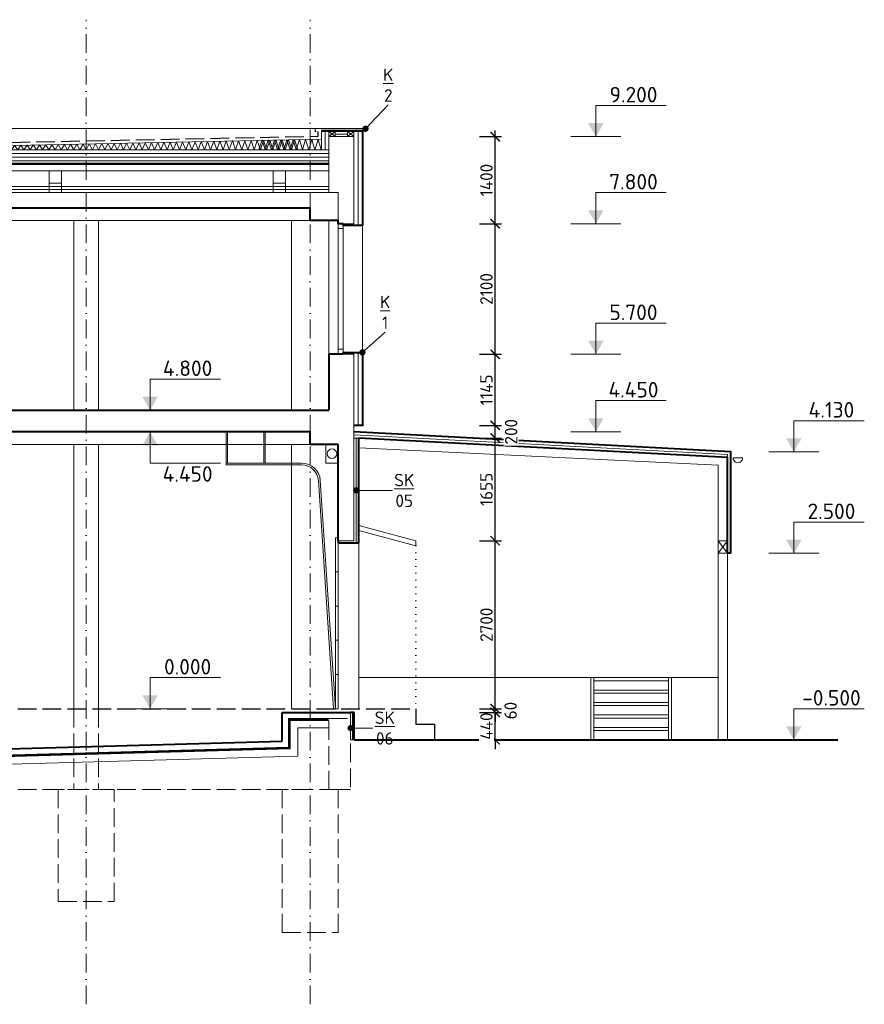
# Model space of a CAD drawing. Header units: metres. Extents: x -115250 to 1551995, y -140807 to 374743.
# Tile 119 of 205: x 166798 to 180372, y -4753 to 11080. Entities that reach past the tile are written whole.
import ezdxf
from ezdxf import colors
from ezdxf.entities.mleader import LeaderData, LeaderLine
from ezdxf.enums import TextEntityAlignment as Align
from ezdxf.math import Vec2, Vec3

# ---------------------------------------------------------------- set-up
doc = ezdxf.new("R2010")
doc.units = ezdxf.units.M
doc.header["$LTSCALE"] = 100
doc.header["$PDMODE"] = 3
doc.header["$PDSIZE"] = 150
for name, pattern in [('0101aČÁRKOVANÁ', [4, 3, -1]), ('0102aČERCHOVANÁ', [5.1, 3, -1, 0.1, -1]), ('0104aTEČKOVANÁ', [1.1, 0.1, -1]), ('0107aHYDROIZOLACE', [6, 3, -3])]:
    doc.linetypes.add(name, pattern=pattern)
doc.layers.get('Defpoints').update_dxf_attribs({"lineweight": 9})
for name, color, linetype, lineweight in [('010-dvere', 10, 'Continuous', 15), ('010-izolace EPS', 12, '0109IZOLACEEPS', 9), ('010-izolace hydro', 12, '0107aHYDROIZOLACE', 9), ('010-kota', 3, 'Continuous', 9), ('010-kota vyskova', 3, 'Continuous', 9), ('010-okno', 10, 'Continuous', 15), ('010-popis', 16, 'Continuous', 9), ('010-tenka', 10, 'Continuous', 15), ('010-tlusta', 10, 'Continuous', 40), ('012-klempirske', 16, 'Continuous', 15), ('012-klempirske popis', 16, 'Continuous', 9), ('910-izolace hydro', 4, '0107aHYDROIZOLACE', 9), ('910-izolace mineral', 4, '0108IZOLACEMINERAL', 9), ('910-osa', 8, '0102aČERCHOVANÁ', 9), ('910-tenka', 4, 'Continuous', 15), ('910-tenka pod', 4, '0101aČÁRKOVANÁ', 15), ('910-tlusta', 6, 'Continuous', 40), ('923-KCE ocel', 250, 'Continuous', 15)]:
    doc.layers.add(name, color=color, linetype=linetype, lineweight=lineweight)
doc.styles.add('ISOCPEUR', font='isocpeur.ttf')
doc.styles.get("Standard").update_dxf_attribs({"font": 'isocpeur.ttf'})
doc.linetypes.add('0108IZOLACEMINERAL', pattern='A,1e-05,[1,atsunami.shx,S=0.25,R=0,X=0,Y=0],-0.707,[1,atsunami.shx,S=0.25,R=180,X=0,Y=0],-1e-05', length=0.70702)
doc.linetypes.add('0109IZOLACEEPS', pattern='A,1e-05,[2,atsunami.shx,S=0.4871,R=0,X=0,Y=0],-0.9742,[2,atsunami.shx,S=0.4871,R=180,X=0,Y=0],-1e-05', length=0.97422)
doc.dimstyles.new('TSUNAMI_100', dxfattribs={"dimscale": 100, "dimtxt": 2, "dimasz": 1.5, "dimexe": 1, "dimexo": 2, "dimgap": 0.4, "dimtad": 1, "dimdec": 0, "dimrnd": 5, "dimzin": 0, "dimtxsty": 'ISOCPEUR', "dimblk1": 'ARCHTICK', "dimblk2": 'ARCHTICK', "dimsah": 1, "dimcen": 0.09, "dimdle": 1, "dimclrd": 256, "dimclre": 256, "dimclrt": 256, "dimadec": 0, "dimazin": 0, "dimtfac": 1, "dimtdec": 0, "dimtix": 1, "dimtmove": 1, "dimatfit": 3, "dimfxlon": 1, "dimtfill": 1, "dimtolj": 1, "dimtzin": 0, "dimarcsym": 0})

# ---------------------------------------------------------------- blocks, each defined once
blk = doc.blocks.new('*U30')
blk.add_hatch(color=256).paths.add_polyline_path([(-125, 217), (125, 217), (0, 0)])
for p, q in [((0, 0), (0, 500)), ((0, 500), (1132, 500)), ((-400, 0), (400, 0))]:
    blk.add_line(p, q)
at = {"flags": 8}
blk.add_attdef('VÝŠKA', text='', height=250, dxfattribs=at).set_placement((604, 550), align=Align.CENTER)
blk = doc.blocks.new('*U104')
blk.add_hatch(color=256).paths.add_polyline_path([(-125, -217), (125, -217), (0, 0)])
for p, q in [((-400, 0), (400, 0)), ((0, 0), (0, -500)), ((0, -500), (1132, -500))]:
    blk.add_line(p, q)
at = {"flags": 8}
blk.add_attdef('VÝŠKA', text='', height=250, dxfattribs=at).set_placement((604, -800), align=Align.CENTER)
blk = doc.blocks.new('*U835')
at = {"layer": '010-izolace EPS', "linetype": 'Continuous'}
blk.add_lwpolyline([(0, 0), (50, 61), (100, 0), (150, 63), (200, 0), (250, 65), (300, 0), (350, 67), (400, 0), (450, 69), (500, 0), (550, 72), (600, 0), (650, 74), (700, 0), (750, 76), (800, 0), (850, 78), (900, 0), (950, 80), (1000, 0)], dxfattribs=at)
blk = doc.blocks.new('*U834')
at = {"layer": '010-izolace EPS', "linetype": 'Continuous'}
blk.add_lwpolyline([(0, 0), (50, 80), (100, 0), (150, 82), (200, 0), (250, 84), (300, 0), (350, 87), (400, 0), (450, 89), (500, 0), (550, 91), (600, 0), (650, 94), (700, 0), (750, 96), (800, 0), (850, 98), (900, 0), (950, 101), (1000, 0)], dxfattribs=at)
blk = doc.blocks.new('*U833')
at = {"layer": '010-izolace EPS', "linetype": 'Continuous'}
blk.add_lwpolyline([(0, 0), (50, 100), (100, 0), (150, 102), (200, 0), (250, 105), (300, 0), (350, 107), (400, 0), (450, 110), (500, 0), (550, 112), (600, 0), (650, 115), (700, 0), (750, 117), (800, 0), (850, 120), (900, 0), (950, 122), (1000, 0)], dxfattribs=at)
blk = doc.blocks.new('*U832')
at = {"layer": '010-izolace EPS', "linetype": 'Continuous'}
blk.add_lwpolyline([(0, 0), (50, 120), (100, 0), (150, 123), (200, 0), (250, 126), (300, 0), (350, 128), (400, 0), (450, 131), (500, 0), (550, 134), (600, 0), (650, 137), (700, 0), (750, 139), (800, 0), (850, 142), (900, 0), (950, 145), (1000, 0)], dxfattribs=at)
blk = doc.blocks.new('*U831')
at = {"layer": '010-izolace EPS', "linetype": 'Continuous'}
blk.add_lwpolyline([(0, 0), (50, 140), (100, 0), (150, 142), (200, 0), (250, 145), (300, 0), (350, 148), (400, 0), (450, 151), (500, 0), (550, 154), (600, 0), (650, 157), (700, 0), (750, 160), (800, 0), (850, 162), (900, 0), (950, 165), (1000, 0)], dxfattribs=at)
blk = doc.blocks.new('*U830')
at = {"layer": '010-izolace EPS', "linetype": 'Continuous'}
blk.add_lwpolyline([(0, 0), (50, 156), (100, 0), (150, 157), (200, 0), (250, 158), (300, 0), (350, 159), (400, 0), (450, 160), (500, 0), (550, 161), (600, 0), (650, 163), (700, 0), (750, 164), (800, 0), (850, 165), (900, 0), (950, 166), (1000, 0)], dxfattribs=at)
blk = doc.blocks.new('_Dot')
at = {"color": 0, "linetype": 'ByBlock', "lineweight": -2}
blk.add_line((-0.5, 0), (-1, 0), dxfattribs=at)
at = {"color": 0, "linetype": 'ByBlock', "const_width": 0.5}
blk.add_lwpolyline([(-0.25, 0, 1), (0.25, 0, 1)], format="xyb", close=True, dxfattribs=at)
blk = doc.blocks.new('_ARCHTICK')
at = {"color": 0, "linetype": 'ByBlock', "const_width": 0.15}
blk.add_lwpolyline([(-0.5, -0.5), (0.5, 0.5)], dxfattribs=at)
blk = doc.blocks.new('*D846')
at = {"layer": '010-kota', "lineweight": -2, "transparency": 16777216}
for p, q in [((174439, -60), (174439, 90)), ((174189, -60), (174539, -60)), ((174439, -500), (174439, -60)), ((174189, -500), (174539, -500)), ((174439, -500), (174439, -650))]:
    blk.add_line(p, q, dxfattribs=at)
at = {"layer": 'Defpoints', "color": 0, "transparency": 16777216}
for p in [(172176, -60), (172176, -500)]:
    blk.add_point(p, dxfattribs=at)
at = {"layer": '010-kota', "lineweight": -2, "transparency": 16777216, "xscale": 150, "yscale": 150, "zscale": 150}
for p, rotation in [((174439, -60), 270), ((174439, -500), 90)]:
    blk.add_blockref('_ARCHTICK', p, dxfattribs=dict(at, rotation=rotation))
at = {"layer": '010-kota', "transparency": 16777216, "insert": (174299, -280), "char_height": 200, "attachment_point": 5, "rotation": 90, "style": 'ISOCPEUR', "bg_fill": 3, "box_fill_scale": 1.1, "bg_fill_color": 256, "bg_fill_true_color": 13158600, "bg_fill_transparency": 0}
blk.add_mtext('\\A1;440', dxfattribs=at)
at = {"layer": 'Defpoints', "color": 0, "transparency": 16777216}
blk.add_point((174439, -60), dxfattribs=at)
blk = doc.blocks.new('*D847')
at = {"layer": '010-kota', "lineweight": -2, "transparency": 16777216}
for p, q in [((174439, 0), (174439, 150)), ((174189, 0), (174539, 0)), ((174189, -60), (174539, -60)), ((174439, -60), (174439, 0)), ((174439, -60), (174439, -210))]:
    blk.add_line(p, q, dxfattribs=at)
at = {"layer": 'Defpoints', "color": 0, "transparency": 16777216}
for p in [(173166, 0), (172176, -60), (174439, 0)]:
    blk.add_point(p, dxfattribs=at)
at = {"layer": '010-kota', "transparency": 16777216, "insert": (174687, -30), "char_height": 200, "attachment_point": 5, "rotation": 90, "style": 'ISOCPEUR', "bg_fill": 3, "box_fill_scale": 1.1, "bg_fill_color": 256, "bg_fill_true_color": 13158600, "bg_fill_transparency": 0}
blk.add_mtext('\\A1;60', dxfattribs=at)
at = {"layer": '010-kota', "lineweight": -2, "transparency": 16777216, "xscale": 150, "yscale": 150, "zscale": 150}
for p, rotation in [((174439, 0), 270), ((174439, -60), 90)]:
    blk.add_blockref('_ARCHTICK', p, dxfattribs=dict(at, rotation=rotation))
blk = doc.blocks.new('*D848')
at = {"layer": '010-kota', "lineweight": -2, "transparency": 16777216}
for p, q in [((174189, 2700), (174539, 2700)), ((174439, -100), (174439, 2800)), ((174189, 0), (174539, 0))]:
    blk.add_line(p, q, dxfattribs=at)
at = {"layer": 'Defpoints', "color": 0, "transparency": 16777216}
for p in [(172166, 2700), (174439, 2700), (173166, 0)]:
    blk.add_point(p, dxfattribs=at)
at = {"layer": '010-kota', "lineweight": -2, "transparency": 16777216, "xscale": 150, "yscale": 150, "zscale": 150}
for p, rotation in [((174439, 2700), 90), ((174439, 0), 270)]:
    blk.add_blockref('_ARCHTICK', p, dxfattribs=dict(at, rotation=rotation))
at = {"layer": '010-kota', "transparency": 16777216, "insert": (174299, 1350), "char_height": 200, "attachment_point": 5, "rotation": 90, "style": 'ISOCPEUR', "bg_fill": 3, "box_fill_scale": 1.1, "bg_fill_color": 256, "bg_fill_true_color": 13158600, "bg_fill_transparency": 0}
blk.add_mtext('\\A1;2700', dxfattribs=at)
blk = doc.blocks.new('*D849')
at = {"layer": '010-kota', "lineweight": -2, "transparency": 16777216}
for p, q in [((174439, 2600), (174439, 4453)), ((174189, 4353), (174539, 4353)), ((174189, 2700), (174539, 2700))]:
    blk.add_line(p, q, dxfattribs=at)
at = {"layer": 'Defpoints', "color": 0, "transparency": 16777216}
for p in [(172166, 4353), (174439, 4353), (172166, 2700)]:
    blk.add_point(p, dxfattribs=at)
at = {"layer": '010-kota', "lineweight": -2, "transparency": 16777216, "xscale": 150, "yscale": 150, "zscale": 150}
for p, rotation in [((174439, 4353), 90), ((174439, 2700), 270)]:
    blk.add_blockref('_ARCHTICK', p, dxfattribs=dict(at, rotation=rotation))
at = {"layer": '010-kota', "transparency": 16777216, "insert": (174299, 3526), "char_height": 200, "attachment_point": 5, "rotation": 90, "style": 'ISOCPEUR', "bg_fill": 3, "box_fill_scale": 1.1, "bg_fill_color": 256, "bg_fill_true_color": 13158600, "bg_fill_transparency": 0}
blk.add_mtext('\\A1;1655', dxfattribs=at)
blk = doc.blocks.new('*D850')
at = {"layer": '010-kota', "lineweight": -2, "transparency": 16777216}
for p, q in [((174439, 4253), (174439, 4655)), ((174189, 4555), (174539, 4555)), ((174189, 4353), (174539, 4353))]:
    blk.add_line(p, q, dxfattribs=at)
at = {"layer": 'Defpoints', "color": 0, "transparency": 16777216}
for p in [(172166, 4555), (174439, 4555), (172166, 4353)]:
    blk.add_point(p, dxfattribs=at)
at = {"layer": '010-kota', "transparency": 16777216, "insert": (174696, 4454), "char_height": 200, "attachment_point": 5, "rotation": 90, "style": 'ISOCPEUR', "bg_fill": 3, "box_fill_scale": 1.1, "bg_fill_color": 256, "bg_fill_true_color": 13158600, "bg_fill_transparency": 0}
blk.add_mtext('\\A1;200', dxfattribs=at)
at = {"layer": '010-kota', "lineweight": -2, "transparency": 16777216, "xscale": 150, "yscale": 150, "zscale": 150}
for p, rotation in [((174439, 4555), 90), ((174439, 4353), 270)]:
    blk.add_blockref('_ARCHTICK', p, dxfattribs=dict(at, rotation=rotation))
blk = doc.blocks.new('*D851')
at = {"layer": '010-kota', "lineweight": -2, "transparency": 16777216}
for p, q in [((174439, 4455), (174439, 5800)), ((174189, 5700), (174539, 5700)), ((174189, 4555), (174539, 4555))]:
    blk.add_line(p, q, dxfattribs=at)
at = {"layer": 'Defpoints', "color": 0, "transparency": 16777216}
for p in [(172166, 5700), (174439, 5700), (172166, 4555)]:
    blk.add_point(p, dxfattribs=at)
at = {"layer": '010-kota', "lineweight": -2, "transparency": 16777216, "xscale": 150, "yscale": 150, "zscale": 150}
for p, rotation in [((174439, 5700), 90), ((174439, 4555), 270)]:
    blk.add_blockref('_ARCHTICK', p, dxfattribs=dict(at, rotation=rotation))
at = {"layer": '010-kota', "transparency": 16777216, "insert": (174299, 5127), "char_height": 200, "attachment_point": 5, "rotation": 90, "style": 'ISOCPEUR', "bg_fill": 3, "box_fill_scale": 1.1, "bg_fill_color": 256, "bg_fill_true_color": 13158600, "bg_fill_transparency": 0}
blk.add_mtext('\\A1;1145', dxfattribs=at)
blk = doc.blocks.new('*D852')
at = {"layer": '010-kota', "lineweight": -2, "transparency": 16777216}
for p, q in [((174189, 7800), (174539, 7800)), ((174439, 5600), (174439, 7900)), ((174189, 5700), (174539, 5700))]:
    blk.add_line(p, q, dxfattribs=at)
at = {"layer": 'Defpoints', "color": 0, "transparency": 16777216}
for p in [(172166, 7800), (174439, 7800), (172166, 5700)]:
    blk.add_point(p, dxfattribs=at)
at = {"layer": '010-kota', "lineweight": -2, "transparency": 16777216, "xscale": 150, "yscale": 150, "zscale": 150}
for p, rotation in [((174439, 7800), 90), ((174439, 5700), 270)]:
    blk.add_blockref('_ARCHTICK', p, dxfattribs=dict(at, rotation=rotation))
at = {"layer": '010-kota', "transparency": 16777216, "insert": (174299, 6750), "char_height": 200, "attachment_point": 5, "rotation": 90, "style": 'ISOCPEUR', "bg_fill": 3, "box_fill_scale": 1.1, "bg_fill_color": 256, "bg_fill_true_color": 13158600, "bg_fill_transparency": 0}
blk.add_mtext('\\A1;2100', dxfattribs=at)
blk = doc.blocks.new('*D853')
at = {"layer": '010-kota', "lineweight": -2, "transparency": 16777216}
for p, q in [((174189, 9200), (174539, 9200)), ((174439, 7700), (174439, 9300)), ((174189, 7800), (174539, 7800))]:
    blk.add_line(p, q, dxfattribs=at)
at = {"layer": 'Defpoints', "color": 0, "transparency": 16777216}
for p in [(172166, 9200), (174439, 9200), (172166, 7800)]:
    blk.add_point(p, dxfattribs=at)
at = {"layer": '010-kota', "lineweight": -2, "transparency": 16777216, "xscale": 150, "yscale": 150, "zscale": 150}
for p, rotation in [((174439, 9200), 90), ((174439, 7800), 270)]:
    blk.add_blockref('_ARCHTICK', p, dxfattribs=dict(at, rotation=rotation))
at = {"layer": '010-kota', "transparency": 16777216, "insert": (174299, 8500), "char_height": 200, "attachment_point": 5, "rotation": 90, "style": 'ISOCPEUR', "bg_fill": 3, "box_fill_scale": 1.1, "bg_fill_color": 256, "bg_fill_true_color": 13158600, "bg_fill_transparency": 0}
blk.add_mtext('\\A1;1400', dxfattribs=at)

msp = doc.modelspace()

# ---------------------------------------------------------------- linework, layer by layer
at = {"layer": '010-dvere'}
for p, q in [((170115.7, 3920), (170115.7, 4450)), ((170135.7, 3950), (170135.7, 4450)), ((170722.5, 3950), (170722.5, 4450)), ((170742.5, 3950), (170742.5, 4450)), ((171329.3, 3950), (170115.7, 3950)), ((171329.3, 3920), (170115.7, 3920)), ((171840.7, -2), (171598.8, 3667.8)), ((171870.7, 0), (171628.7, 3669.7))]:
    msp.add_line(p, q, dxfattribs=at)
for points in [[(171715.7, 4250), (171915.7, 4250), (171915.7, 3950), (171715.7, 3950)], [(171870.7, 2750), (171915.7, 2750), (171915.7, 2200), (171870.7, 2200)], [(171870.7, 2200), (171915.7, 2200), (171915.7, 1650), (171870.7, 1650)], [(171870.7, 1650), (171915.7, 1650), (171915.7, 1100), (171870.7, 1100)], [(171870.7, 1100), (171915.7, 1100), (171915.7, 550), (171870.7, 550)], [(171870.7, 550), (171915.7, 550), (171915.7, 0), (171870.7, 0)]]:
    msp.add_lwpolyline(points, close=True, dxfattribs=at)
msp.add_circle((171815.7, 4100), 77.2, dxfattribs=at)
for radius in [300, 270]:
    msp.add_arc((171329.3, 3650), radius, 3.77259, 90, dxfattribs=at)
at = {"layer": '010-izolace EPS', "ltscale": 1.2}
for p, q in [((171705.7, 9280), (171705.7, 8990)), ((156765.7, 8930), (171765.7, 8930)), ((156765.7, 8810), (171765.7, 8810))]:
    msp.add_line(p, q, dxfattribs=at)
at = {"layer": '010-izolace EPS', "ltscale": 0.8}
for p, q in [((172065.7, 9240), (171865.7, 9240)), ((172205.7, 2670), (172205.7, 4350.7))]:
    msp.add_line(p, q, dxfattribs=at)
at = {"layer": '010-izolace EPS', "ltscale": 1.4}
for p, q in [((172235.7, 9280), (172235.7, 7770)), ((172235.7, 5730), (172235.7, 4554.6))]:
    msp.add_line(p, q, dxfattribs=at)
at = {"layer": '010-izolace EPS', "ltscale": 0.6}
msp.add_line((172145.7, -60), (172145.7, -500), dxfattribs=at)
at = {"layer": '010-izolace hydro', "linetype": '0101aČÁRKOVANÁ', "lineweight": 30}
msp.add_lwpolyline([(164264.7, 9060), (171595.7, 9206.6), (171595.7, 9280)], dxfattribs=at)
at = {"layer": '010-izolace hydro', "const_width": 25}
msp.add_lwpolyline([(156765.7, 8762.5), (171765.7, 8762.5)], dxfattribs=at)
at = {"layer": '010-okno'}
for p, q in [((171915.7, 7800), (171915.7, 5700)), ((171995.7, 7800), (171995.7, 5700)), ((171995.7, 7720), (171915.7, 7720)), ((171995.7, 5780), (171915.7, 5780))]:
    msp.add_line(p, q, dxfattribs=at)
at = {"layer": '010-tenka'}
for p, q in [((171645.7, 9280), (171645.7, 9298)), ((171645.7, 9298), (172305.7, 9298)), ((171645.7, 9200), (171645.7, 9280)), ((171645.7, 9280), (172305.7, 9280)), ((171645.7, 8990), (171645.7, 9200)), ((171865.7, 9280), (171765.7, 9200)), ((171765.7, 9280), (171865.7, 9200)), ((172165.7, 9280), (172065.7, 9200)), ((172065.7, 9280), (172165.7, 9200)), ((172165.7, 9280), (172165.7, 9200)), ((172305.7, 9298), (172305.7, 9280)), ((164265.7, 9010), (171645.7, 9157.6)), ((156765.7, 8870), (171765.7, 8870)), ((171765.7, 8990), (164265.7, 8990)), ((156765.7, 8775), (171765.7, 8775)), ((156765.7, 8750), (171765.7, 8750)), ((172305.7, 7770), (172305.7, 5730)), ((172245.7, 2670), (172245.7, 0))]:
    msp.add_line(p, q, dxfattribs=at)
for points in [[(171865.7, 9280), (171765.7, 9280), (171765.7, 9200), (171865.7, 9200)], [(172165.7, 9280), (172065.7, 9280), (172065.7, 9200), (172165.7, 9200)]]:
    msp.add_lwpolyline(points, close=True, dxfattribs=at)
at = {"layer": '010-tlusta'}
for p, q in [((171645.7, 9298), (172305.7, 9298)), ((172305.7, 9298), (172305.7, 7800)), ((171995.7, 7770), (171995.7, 7800)), ((172305.7, 7770), (171995.7, 7770)), ((172305.7, 7800), (172305.7, 7770)), ((171995.7, 5730), (172165.7, 5730)), ((171995.7, 5700), (171995.7, 5730)), ((172165.7, 5730), (172305.7, 5730)), ((172305.7, 5730), (172305.7, 4544.6)), ((172305.7, 4554.6), (172165.7, 4554.6)), ((172245.7, 2670), (172245.7, 4348.6)), ((171915.7, 2700), (171915.7, 2670)), ((171915.7, 2670), (172165.7, 2670)), ((172165.7, 2670), (172245.7, 2670)), ((172175.7, -60), (172115.7, -60)), ((172175.7, -500), (172175.7, -60))]:
    msp.add_line(p, q, dxfattribs=at)
at = {"layer": '012-klempirske'}
msp.add_line((156985.7, 9328), (171545.7, 9328), dxfattribs=at)
msp.add_lwpolyline([(171559.8, 9292.1), (171545.7, 9278), (171545.7, 9328), (171645.7, 9328), (172305.7, 9328), (172355.7, 9328), (172355.7, 9278), (172341.5, 9292.1)], dxfattribs=at)
at = {"layer": '910-izolace hydro', "const_width": 30}
msp.add_lwpolyline([(156765.7, -175), (159400.7, -175), (159400.7, -1025), (159500.7, -1025), (159500.7, -1775), (160115.7, -1775), (160630.7, -1775), (160630.7, -1025), (160730.7, -1025), (160730.7, -921.8), (171130.7, -631.8), (171130.7, -175), (171765.7, -175)], dxfattribs=at)
at = {"layer": '910-izolace mineral'}
msp.add_lwpolyline([(156765.7, 8350), (171765.7, 8350)], dxfattribs=at)
at = {"layer": '910-osa'}
for p, q in [((167865.7, -4753.5), (167865.7, 11080.2)), ((171465.7, -4753.5), (171465.7, 11080.2))]:
    msp.add_line(p, q, dxfattribs=at)
at = {"layer": '910-tenka'}
for p, q in [((171765.7, 8300), (171765.7, 9206.2)), ((172165.7, 9200), (171765.7, 9200)), ((167272, 8450), (167272, 8300)), ((167472, 8450), (167472, 8300)), ((170872, 8450), (170872, 8300)), ((171072, 8450), (171072, 8300)), ((171465.7, 7850), (157165.7, 7850)), ((171165.7, 4800), (171165.7, 7850)), ((171765.7, 7850), (171765.7, 5700)), ((171995.7, 7800), (172165.7, 7800)), ((171995.7, 5699.9), (172165.7, 5699.9)), ((172165.7, 5699.9), (172165.7, 4554.6)), ((172165.7, 2700), (172165.7, 4554.6)), ((172245.7, 4348.6), (172165.7, 4352.8)), ((171465.7, 4250), (157165.7, 4250)), ((171165.7, 0), (171165.7, 4250)), ((178175.7, 4039.7), (178175.7, 4090.6)), ((173165.7, 2700), (172245.7, 2946.5)), ((173165.7, 2617.2), (172245.7, 2863.7)), ((171915.7, 2700), (171915.7, 0)), ((171915.7, 2700), (172165.7, 2700)), ((173165.7, 2617.2), (173165.7, 2700)), ((178025.7, 2500), (178175.7, 2700)), ((178025.7, 2700), (178175.7, 2500))]:
    msp.add_line(p, q, dxfattribs=at)
at = {"layer": '910-tenka', "linetype": '0104aTEČKOVANÁ'}
msp.add_line((173165.7, 2617.2), (173165.7, 0), dxfattribs=at)
at = {"layer": '910-tenka'}
for points in [[(172165.7, 7800), (172165.7, 9206.2)], [(156765.7, 8750), (171765.7, 8750)], [(156765.7, 8650), (171765.7, 8650)], [(156765.7, 8400), (171765.7, 8400)], [(171915.7, 7850), (171915.7, 8300), (156765.7, 8300), (156765.7, 7850)], [(167665.7, 4800), (167665.7, 7850)], [(168065.7, 4800), (168065.7, 7850)], [(178175.7, 4090.6), (172165.7, 4403.7)], [(178175.7, -500), (178175.7, 4039.7), (172165.7, 4352.8)], [(167665.7, 0), (167665.7, 4250)], [(168065.7, 0), (168065.7, 4250)], [(172165.7, 2967.9), (172165.7, 4200)], [(178025.7, -500), (178025.7, 3915.8), (172245.7, 4196.1)], [(178264.8, 4035.6), (178414.8, 4035.6)], [(178025.7, 500), (172245.7, 500)], [(175975.7, 500), (175975.7, -500)], [(176025.7, 500), (176025.7, -500)], [(177225.7, 500), (177225.7, -500)], [(177275.7, 500), (177275.7, -500)], [(176025.7, 450), (177225.7, 450)], [(156765.7, -160), (159415.7, -160), (159415.7, -1010), (159515.7, -1010), (159515.7, -1760), (160115.7, -1760), (160615.7, -1760), (160615.7, -1010), (160715.7, -1010), (160715.7, -907.3), (171115.7, -617.3), (171115.7, -160), (171765.7, -160)], [(156765.7, -190), (159385.7, -190), (159385.7, -1040), (159485.7, -1040), (159485.7, -1790), (160115.7, -1790), (160645.7, -1790), (160645.7, -1040), (160745.7, -1040), (160745.7, -936.4), (171145.7, -646.4), (171145.7, -190), (171765.7, -190)], [(156765.7, -310), (159265.7, -310), (159265.7, -1160), (159365.7, -1160), (159365.7, -1910), (160115.7, -1910), (160765.7, -1910), (160765.7, -1160), (160865.7, -1160), (160865.7, -1053.1), (171265.7, -763.1), (171265.7, -310), (171765.7, -310)]]:
    msp.add_lwpolyline(points, dxfattribs=at)
for points in [[(167272, 8650), (167472, 8650), (167472, 8450), (167272, 8450)], [(170872, 8650), (171072, 8650), (171072, 8450), (170872, 8450)], [(178025.7, 2500), (178175.7, 2500), (178175.7, 2700), (178025.7, 2700)], [(176025.7, 300), (177225.7, 300), (177225.7, 250), (176025.7, 250)], [(176025.7, 100), (177225.7, 100), (177225.7, 50), (176025.7, 50)], [(176025.7, -100), (177225.7, -100), (177225.7, -150), (176025.7, -150)], [(176025.7, -300), (177225.7, -300), (177225.7, -350), (176025.7, -350)]]:
    msp.add_lwpolyline(points, close=True, dxfattribs=at)
msp.add_arc((178339.8, 4030.5), 75.2, 176.15858, 3.84142, dxfattribs=at)
at = {"layer": '910-tenka pod'}
for p, q in [((172115.7, -60), (172115.7, -500)), ((172175.7, -500), (172115.7, -500)), ((160765.7, -1300), (171490.7, -1300))]:
    msp.add_line(p, q, dxfattribs=at)
for points in [[(167665.7, 0), (167665.7, -1300)], [(168065.7, 0), (168065.7, -1300)]]:
    msp.add_lwpolyline(points, dxfattribs=at)
for points in [[(171765.7, -160), (172115.7, -160), (172115.7, -1300), (171765.7, -1300)], [(168315.7, -1300), (167415.7, -1300), (167415.7, -3100), (168315.7, -3100)], [(171915.7, -1300), (171015.7, -1300), (171015.7, -3600), (171915.7, -3600)]]:
    msp.add_lwpolyline(points, close=True, dxfattribs=at)
at = {"layer": '910-tlusta'}
for p, q in [((171995.7, 5699.9), (171765.7, 5700)), ((171765.7, 5700), (171765.7, 4800)), ((171015.7, -520), (171015.7, -60)), ((171015.7, -60), (171765.7, -60)), ((171765.7, -60), (172115.7, -60)), ((160615.7, -810), (171015.7, -520))]:
    msp.add_line(p, q, dxfattribs=at)
for points in [[(171995.7, 7800), (171915.7, 7800), (171915.7, 7850), (171465.7, 7850), (171465.7, 8050), (157165.7, 8050), (157165.7, 7850), (156765.7, 7850)], [(156765.7, 4800), (171765.7, 4800)], [(171915.7, 2700), (171915.7, 4250), (171465.7, 4250), (171465.7, 4450), (157165.7, 4450), (157165.7, 4250), (156765.7, 4250)], [(178225.7, 2500), (178225.7, 4131.8), (172165.7, 4454.6)], [(178225.7, 4131.8), (172165.7, 4454.6)], [(178225.7, 2500), (178175.7, 2500), (178175.7, 4039.7), (172245.7, 4348.6)], [(172175.7, -500), (179948.4, -500)]]:
    msp.add_lwpolyline(points, dxfattribs=at)
at = {"layer": '923-KCE ocel', "linetype": '0101aČÁRKOVANÁ', "lineweight": 30}
msp.add_lwpolyline([(156765.7, 0), (173165.7, 0), (173165.7, -250), (173465.7, -250), (173465.7, -500)], dxfattribs=at)

# ---------------------------------------------------------------- block references
at = {"layer": '010-izolace EPS', "linetype": 'Continuous'}
for name, p in [('*U835', (166265.7, 8990)), ('*U834', (167265.7, 8990)), ('*U833', (168265.7, 8990)), ('*U832', (169265.7, 8990)), ('*U831', (170265.7, 8990)), ('*U830', (170642.6, 8990))]:
    msp.add_blockref(name, p, dxfattribs=at)
at = {"layer": '010-kota vyskova'}
for name, p, values in [('*U30', (176058.1, 9200), {'VÝŠKA': '9.200'}), ('*U30', (176058.1, 7800), {'VÝŠKA': '7.800'}), ('*U30', (176058.1, 5700), {'VÝŠKA': '5.700'}), ('*U30', (168892.6, 4800), {'VÝŠKA': '4.800'}), ('*U30', (176058.1, 4454.6), {'VÝŠKA': '4.450'}), ('*U30', (179240, 4131.8), {'VÝŠKA': '4.130'}), ('*U104', (168892.6, 4450), {'VÝŠKA': '4.450'}), ('*U30', (179240, 2500), {'VÝŠKA': '2.500'}), ('*U30', (168892.6, 0), {'VÝŠKA': '0.000'}), ('*U30', (179240, -500), {'VÝŠKA': '-0.500'})]:
    msp.add_blockref(name, p, dxfattribs=at).add_auto_attribs(values)

# ---------------------------------------------------------------- leaders
at = {"layer": '010-popis'}
ml = msp.add_multileader_mtext('Standard', dxfattribs=at)
ml.set_content('{\\LSK\\P\\pxqc;}05', color=256, style='ISOCPEUR')
ml.set_leader_properties(color=256, linetype='ByLayer', lineweight=-1)
ml.set_arrow_properties(name='DOT')
ml.build(insert=Vec2(0, 0))
ml.multileader.update_dxf_attribs({"has_text_frame": 1, "text_left_attachment_type": 2, "text_right_attachment_type": 2, "dogleg_length": 0.0018, "arrow_head_size": 100, "scale": 200})
ctx = ml.context
ctx.base_point, ctx.scale, ctx.char_height, ctx.arrow_head_size, ctx.landing_gap_size, ctx.plane_origin = Vec3(172788.1, 3510.3), 200, 200, 100, 50, Vec3(169406.6, 3633.9)
ctx.left_attachment, ctx.right_attachment, ctx.text_align_type = 2, 2, 1
notes = []
notes.append((ctx, [(0, (1, 1, 0), (172788.1, 3510.3), (1, 0), 0, [(0, [(172205.7, 3510.3)], 0, [])])]))
ctx.mtext.insert, ctx.mtext.alignment, ctx.mtext.flow_direction = Vec3(172978.1, 3777), 2, 5
ml = msp.add_multileader_mtext('Standard', dxfattribs=at)
ml.set_content('{\\LSK\\P\\pxqc;}06', color=256, style='ISOCPEUR')
ml.set_leader_properties(color=256, linetype='ByLayer', lineweight=-1)
ml.set_arrow_properties(name='DOT')
ml.build(insert=Vec2(0, 0))
ml.multileader.update_dxf_attribs({"has_text_frame": 1, "text_left_attachment_type": 2, "text_right_attachment_type": 2, "dogleg_length": 0.0018, "arrow_head_size": 100, "scale": 200})
ctx = ml.context
ctx.base_point, ctx.scale, ctx.char_height, ctx.arrow_head_size, ctx.landing_gap_size, ctx.plane_origin = Vec3(172474.7, -311.2), 200, 200, 100, 50, Vec3(169577.7, -654.4)
ctx.left_attachment, ctx.right_attachment, ctx.text_align_type = 2, 2, 1
notes.append((ctx, [(0, (1, 1, 0), (172474.7, -311.2), (1, 0), 0, [(0, [(172115.7, -311.2)], 0, [])])]))
ctx.mtext.insert, ctx.mtext.alignment, ctx.mtext.flow_direction = Vec3(172664.7, -44.6), 2, 5
at = {"layer": '012-klempirske popis'}
ml = msp.add_multileader_mtext('Standard', dxfattribs=at)
ml.set_content('{\\LK\\P}2', color=256, style='ISOCPEUR')
ml.set_leader_properties(color=256, linetype='ByLayer', lineweight=-1)
ml.set_arrow_properties(name='DOT')
ml.build(insert=Vec2(0, 0))
ml.multileader.update_dxf_attribs({"has_text_frame": 1, "text_attachment_direction": 1, "text_left_attachment_type": 2, "text_right_attachment_type": 2, "dogleg_length": 0.0018, "arrow_head_size": 100, "scale": 200})
ctx = ml.context
ctx.base_point, ctx.scale, ctx.char_height, ctx.arrow_head_size, ctx.landing_gap_size, ctx.plane_origin = Vec3(172721.3, 9712.1), 200, 200, 100, 50, Vec3(169922.2, 8928.2)
ctx.left_attachment, ctx.right_attachment, ctx.text_align_type = 2, 2, 1
notes.append((ctx, [(1, (1, 1, 0), (172721.3, 9712.1), (1, 0), 0, [(0, [(172355.7, 9328)], 0, [])])]))
ctx.mtext.insert, ctx.mtext.alignment, ctx.mtext.flow_direction = Vec3(172721.3, 10295.4), 2, 5
ml = msp.add_multileader_mtext('Standard', dxfattribs=at)
ml.set_content('{\\LK\\P}1', color=256, style='ISOCPEUR')
ml.set_leader_properties(color=256, linetype='ByLayer', lineweight=-1)
ml.set_arrow_properties(name='DOT')
ml.build(insert=Vec2(0, 0))
ml.multileader.update_dxf_attribs({"has_text_frame": 1, "text_attachment_direction": 1, "text_left_attachment_type": 2, "text_right_attachment_type": 2, "dogleg_length": 0.0018, "arrow_head_size": 100, "scale": 200})
ctx = ml.context
ctx.base_point, ctx.scale, ctx.char_height, ctx.arrow_head_size, ctx.landing_gap_size, ctx.plane_origin = Vec3(172671.3, 6056.6), 200, 200, 100, 50, Vec3(169872.2, 5330.2)
ctx.left_attachment, ctx.right_attachment, ctx.text_align_type = 2, 2, 1
notes.append((ctx, [(1, (1, 1, 0), (172671.3, 6056.6), (1, 0), 0, [(0, [(172305.7, 5730)], 0, [])])]))
ctx.mtext.insert, ctx.mtext.alignment, ctx.mtext.flow_direction = Vec3(172671.3, 6640), 2, 5
for ctx, leaders in notes:
    for number, flags, end, landing, length, lines in leaders:
        leader = LeaderData()
        leader.index, (leader.has_last_leader_line, leader.has_dogleg_vector, leader.attachment_direction) = number, flags
        leader.last_leader_point, leader.dogleg_vector, leader.dogleg_length = Vec3(end), Vec3(landing), length
        for number, points, colour, breaks in lines:
            line = LeaderLine()
            line.index, line.vertices, line.color, line.breaks = number, Vec3.list(points), colors.encode_raw_color(colour), breaks
            leader.lines.append(line)
        ctx.leaders.append(leader)

# ---------------------------------------------------------------- next in the draw order: dimensions: what is measured, and where the dimension line sits
at = {"layer": '010-kota'}
dim = msp.add_linear_dim(base=(174438.8, -60), p1=(172175.7, -500), p2=(172175.7, -60), angle=90, dimstyle='TSUNAMI_100', dxfattribs=at)
dim.commit()
dim.dimension.update_dxf_attribs({"geometry": '*D846', "text_midpoint": (174298.8, -280)})

# ---------------------------------------------------------------- next in the draw order: dimensions: what is measured, and where the dimension line sits
dim = msp.add_linear_dim(base=(174438.8, 0), p1=(172175.7, -60), p2=(173165.7, 0), angle=90, dimstyle='TSUNAMI_100', override={"dimtmove": 2}, dxfattribs=at)
dim.commit()
dim.dimension.update_dxf_attribs({"geometry": '*D847', "text_midpoint": (174687.2, -30), "dimtype": 160})

# ---------------------------------------------------------------- next in the draw order: dimensions: what is measured, and where the dimension line sits
dim = msp.add_linear_dim(base=(174438.8, 2700), p1=(173165.7, 0), p2=(172165.7, 2700), angle=90, dimstyle='TSUNAMI_100', dxfattribs=at)
dim.commit()
dim.dimension.update_dxf_attribs({"geometry": '*D848', "text_midpoint": (174298.8, 1350)})

# ---------------------------------------------------------------- next in the draw order: dimensions: what is measured, and where the dimension line sits
dim = msp.add_linear_dim(base=(174438.8, 4352.8), p1=(172165.7, 2700), p2=(172165.7, 4352.8), angle=90, dimstyle='TSUNAMI_100', dxfattribs=at)
dim.commit()
dim.dimension.update_dxf_attribs({"geometry": '*D849', "text_midpoint": (174298.8, 3526.4)})

# ---------------------------------------------------------------- next in the draw order: dimensions: what is measured, and where the dimension line sits
dim = msp.add_linear_dim(base=(174438.8, 4554.6), p1=(172165.7, 4352.8), p2=(172165.7, 4554.6), angle=90, dimstyle='TSUNAMI_100', override={"dimtmove": 2}, dxfattribs=at)
dim.commit()
dim.dimension.update_dxf_attribs({"geometry": '*D850', "text_midpoint": (174696.4, 4453.7), "dimtype": 160})

# ---------------------------------------------------------------- next in the draw order: dimensions: what is measured, and where the dimension line sits
dim = msp.add_linear_dim(base=(174438.8, 5699.9), p1=(172165.7, 4554.6), p2=(172165.7, 5699.9), angle=90, dimstyle='TSUNAMI_100', dxfattribs=at)
dim.commit()
dim.dimension.update_dxf_attribs({"geometry": '*D851', "text_midpoint": (174298.8, 5127.2)})

# ---------------------------------------------------------------- next in the draw order: dimensions: what is measured, and where the dimension line sits
dim = msp.add_linear_dim(base=(174438.8, 7800), p1=(172165.7, 5699.9), p2=(172165.7, 7800), angle=90, dimstyle='TSUNAMI_100', dxfattribs=at)
dim.commit()
dim.dimension.update_dxf_attribs({"geometry": '*D852', "text_midpoint": (174298.8, 6749.9)})

# ---------------------------------------------------------------- next in the draw order: dimensions: what is measured, and where the dimension line sits
dim = msp.add_linear_dim(base=(174438.8, 9200), p1=(172165.7, 7800), p2=(172165.7, 9200), angle=90, dimstyle='TSUNAMI_100', dxfattribs=at)
dim.commit()
dim.dimension.update_dxf_attribs({"geometry": '*D853', "text_midpoint": (174298.8, 8500)})

doc.saveas('drawing.dxf')
